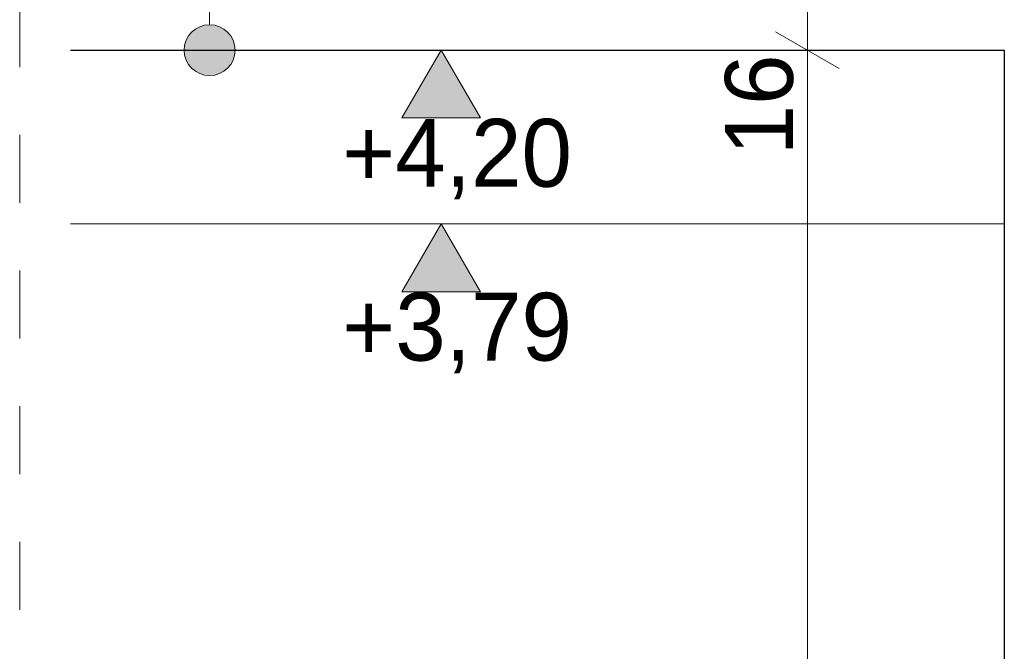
# Model space of a CAD drawing. Extents: x -686885 to -413214, y -23370 to 153194.
# Tile 44 of 145: x -631268 to -628948, y -9547 to -8058. Entities that reach past the tile are written whole.
import ezdxf

# ---------------------------------------------------------------- set-up
doc = ezdxf.new("R2010")
doc.units = 0
doc.header["$MEASUREMENT"] = 0
doc.linetypes.add('Przerywana', pattern=[320, 160, -160])
for name, color, linetype, lineweight in [('Arch stropy_Nr_Pióra__1', 7, 'Continuous', 25), ('Arch stropy_Nr_Pióra__5', 7, 'Continuous', 13), ('INWENT OPISY_Nr_Pióra__21', 7, 'Continuous', 9), ('INWENT WYMIARY_Nr_Pióra__21', 7, 'Continuous', 9), ('INWENT.ŚCIANY_Nr_Pióra__1', 7, 'Continuous', 25)]:
    doc.layers.add(name, color=color, linetype=linetype, lineweight=lineweight)
doc.layers.add('INWENT OPISY', color=7, linetype='Continuous')
doc.layers.add('INWENT WYMIARY', color=7, linetype='Continuous')
doc.styles.add('GENERATED_STYLE_1', font='txt')
doc.dimstyles.new('GENERATED_STYLE__5', dxfattribs={"dimtxt": 160.000002, "dimasz": 114, "dimexe": 0.18, "dimexo": 0, "dimgap": 0.09, "dimtad": 1, "dimdec": 0, "dimlfac": 0.1, "dimzin": 0, "dimdsep": 46, "dimtxsty": 'GENERATED_STYLE_1', "dimblk": 'ARROWHEAD_2', "dimblk1": 'ARROWHEAD_2', "dimblk2": 'ARROWHEAD_2', "dimcen": 0.09, "dimclrd": 7, "dimclre": 7, "dimclrt": 7, "dimazin": 0, "dimtfac": 1, "dimtdec": 4, "dimtmove": 0, "dimatfit": 3, "dimfxl": 0, "dimtolj": 1, "dimtzin": 0, "dimarcsym": 0})

# ---------------------------------------------------------------- blocks, each defined once
blk = doc.blocks.new('Linia_44', base_point=(-630820.9, -7489.6))
at = {"layer": 'INWENT OPISY_Nr_Pióra__21', "linetype": 'Continuous'}
blk.add_hatch(color=256, dxfattribs=at).paths.add_polyline_path([(-630760.9, -8129.6), (-630765.4, -8106.7), (-630778.4, -8087.2), (-630797.9, -8074.2), (-630820.9, -8069.6), (-630843.8, -8074.2), (-630863.3, -8087.2), (-630876.3, -8106.7), (-630880.9, -8129.6), (-630876.3, -8152.6), (-630863.3, -8172), (-630843.8, -8185), (-630820.9, -8189.6), (-630797.9, -8185), (-630778.4, -8172), (-630765.4, -8152.6)], flags=0)
blk.add_line((-630820.9, -7489.6), (-630820.9, -8069.6), dxfattribs=at)
blk.add_circle((-630820.9, -8129.6), 60, dxfattribs=at)
blk = doc.blocks.new('*D619')
at = {"layer": 'INWENT WYMIARY_Nr_Pióra__21', "linetype": 'Continuous'}
for p, q in [((-629487.2, -8086.3), (-629337.2, -8172.9)), ((-629299.7, -8129.6), (-629524.7, -8129.6)), ((-629412.2, -12329.6), (-629412.2, -8129.6)), ((-629487.2, -12286.3), (-629337.2, -12372.9)), ((-629299.7, -12329.6), (-629524.7, -12329.6)), ((-629412.2, -12403), (-629412.2, -12329.6))]:
    blk.add_line(p, q, dxfattribs=at)
at = {"layer": 'INWENT WYMIARY_Nr_Pióra__21', "char_height": 160, "attachment_point": 7, "rotation": 90, "style": 'GENERATED_STYLE_1'}
for s, insert in [('{16}', (-629444.2, -8377.8)), ('{420}', (-629444.2, -10485.6))]:
    blk.add_mtext(s, dxfattribs=dict(at, insert=insert))
blk = doc.blocks.new('ARROWHEAD_2')
at = {"color": 0, "linetype": 'Continuous', "lineweight": 0}
for p, q in [((-0.378, -0.655), (0.378, 0.655)), ((0, 0), (-1, 0))]:
    blk.add_line(p, q, dxfattribs=at)
blk = doc.blocks.new('*D620')
at = {"layer": 'INWENT WYMIARY_Nr_Pióra__21', "linetype": 'Continuous'}
for p, q in [((-629412.2, -7969.6), (-629412.2, -7896.2)), ((-629337.2, -8012.9), (-629487.2, -7926.3)), ((-629299.7, -7969.6), (-629524.7, -7969.6)), ((-629412.2, -8129.6), (-629412.2, -7969.6)), ((-629487.2, -8086.3), (-629337.2, -8172.9)), ((-629299.7, -8129.6), (-629524.7, -8129.6))]:
    blk.add_line(p, q, dxfattribs=at)
at = {"layer": 'INWENT WYMIARY_Nr_Pióra__21', "char_height": 160, "attachment_point": 7, "rotation": 90, "style": 'GENERATED_STYLE_1'}
for s, insert in [('{16}', (-629444.2, -8377.8)), ('{420}', (-629444.2, -10485.6))]:
    blk.add_mtext(s, dxfattribs=dict(at, insert=insert))
blk = doc.blocks.new('Wymiary_87', base_point=(-630275, -8129.6))
at = {"layer": 'INWENT WYMIARY_Nr_Pióra__21', "linetype": 'Continuous'}
blk.add_hatch(color=256, dxfattribs=at).paths.add_polyline_path([(-630275, -8129.6), (-630367.8, -8289.6), (-630182.2, -8289.6)], flags=0)
for p, q in [((-630275, -8129.6), (-630395, -8129.6)), ((-630275, -8129.6), (-630367.8, -8289.6)), ((-630275, -8129.6), (-630155, -8129.6)), ((-630182.2, -8289.6), (-630275, -8129.6)), ((-630367.8, -8289.6), (-630182.2, -8289.6))]:
    blk.add_line(p, q, dxfattribs=at)
at = {"layer": 'INWENT WYMIARY_Nr_Pióra__21', "insert": (-630508.4, -8481.6), "char_height": 160, "attachment_point": 7, "style": 'GENERATED_STYLE_1'}
blk.add_mtext('{+4,20}', dxfattribs=at)
blk = doc.blocks.new('Wymiary_88', base_point=(-630275, -8539.6))
at = {"layer": 'INWENT WYMIARY_Nr_Pióra__21', "linetype": 'Continuous'}
blk.add_hatch(color=256, dxfattribs=at).paths.add_polyline_path([(-630275, -8539.6), (-630367.8, -8699.6), (-630182.2, -8699.6)], flags=0)
for p, q in [((-630275, -8539.6), (-630395, -8539.6)), ((-630275, -8539.6), (-630367.8, -8699.6)), ((-630275, -8539.6), (-630155, -8539.6)), ((-630182.2, -8699.6), (-630275, -8539.6)), ((-630367.8, -8699.6), (-630182.2, -8699.6))]:
    blk.add_line(p, q, dxfattribs=at)
at = {"layer": 'INWENT WYMIARY_Nr_Pióra__21', "insert": (-630508.4, -8891.6), "char_height": 160, "attachment_point": 7, "style": 'GENERATED_STYLE_1'}
blk.add_mtext('{+3,79}', dxfattribs=at)

msp = doc.modelspace()

# ---------------------------------------------------------------- linework, layer by layer
at = {"layer": 'Arch stropy_Nr_Pióra__1', "linetype": 'Continuous'}
msp.add_line((-631148.3, -8129.6), (-628948.3, -8129.6), dxfattribs=at)
at = {"layer": 'Arch stropy_Nr_Pióra__5', "linetype": 'Continuous'}
msp.add_line((-631148.3, -8539.6), (-628948.3, -8539.6), dxfattribs=at)
at = {"layer": 'INWENT OPISY_Nr_Pióra__21', "linetype": 'Przerywana'}
msp.add_line((-631268.3, -12329.6), (-631268.3, -7489.6), dxfattribs=at)
at = {"layer": 'INWENT.ŚCIANY_Nr_Pióra__1', "linetype": 'Continuous'}
msp.add_line((-628948.3, -8129.6), (-628948.3, -12329.6), dxfattribs=at)

# ---------------------------------------------------------------- block references
at = {"layer": 'INWENT OPISY', "linetype": 'Continuous'}
msp.add_blockref('Linia_44', (-630820.9, -7489.6), dxfattribs=at)
at = {"layer": 'INWENT WYMIARY', "linetype": 'Continuous'}
for name, p in [('Wymiary_87', (-630275, -8129.6)), ('Wymiary_88', (-630275, -8539.6))]:
    msp.add_blockref(name, p, dxfattribs=at)

# ---------------------------------------------------------------- dimensions: what is measured, and where the dimension line sits
for p1, p2, picture, middle in [((-628948.3, -8129.6), (-629466.2, -7969.6), '*D620', (-629524.2, -8256.3)), ((-628948.3, -12329.6), (-628948.3, -8129.6), '*D619', (-629524.2, -10303.5))]:
    dim = msp.add_linear_dim(base=(-629412.2, -12329.6), p1=p1, p2=p2, angle=90, dimstyle='GENERATED_STYLE__5', dxfattribs=at)
    dim.commit()
    dim.dimension.update_dxf_attribs({"geometry": picture, "text_midpoint": middle})

doc.saveas('drawing.dxf')
